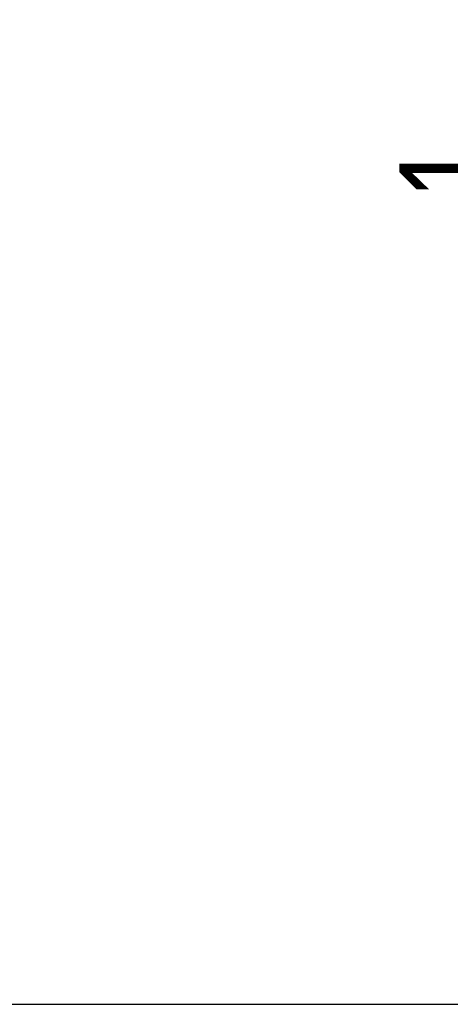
# Model space of a CAD drawing. Header units: millimetres. Extents: x 0 to 420, y 0 to 297.
# Tile 26 of 39: x 217 to 230, y 193 to 221. Entities that reach past the tile are written whole.
import ezdxf

# ---------------------------------------------------------------- set-up
doc = ezdxf.new("R2010")
doc.units = ezdxf.units.MM
doc.layers.add('CARTIGLIO', color=140, linetype='Continuous')
doc.styles.add('SLDTEXTSTYLE3', font='TXT', dxfattribs={"width": 0.75})
doc.dimstyles.new('SLDDIMSTYLE0', dxfattribs={"dimtxt": 3, "dimasz": 3, "dimexe": 0, "dimexo": 0.0625, "dimgap": 0.75, "dimtad": 1, "dimdec": 0, "dimlfac": 20, "dimrnd": 1e-09, "dimzin": 12, "dimdsep": 46, "dimtxsty": 'SLDTEXTSTYLE3', "dimsah": 1, "dimcen": 0.09, "dimadec": 0, "dimazin": 3, "dimtfac": 1, "dimtdec": 3, "dimtofl": 0, "dimtmove": 0, "dimatfit": 3, "dimfxl": 0, "dimfrac": 2, "dimtolj": 1, "dimtzin": 12, "dimarcsym": 0})

# ---------------------------------------------------------------- blocks, each defined once
blk = doc.blocks.new('_D')
at = {"layer": 'CARTIGLIO'}
for p, q in [((208.089, 241.483), (233.953, 241.483)), ((231.953, 241.483), (231.953, 192.945)), ((208.7, 192.945), (233.953, 192.945))]:
    blk.add_line(p, q, dxfattribs=at)
for points in [[(231.953, 241.483), (231.453, 238.483), (232.453, 238.483)], [(231.953, 192.945), (232.453, 195.945), (231.453, 195.945)]]:
    blk.add_solid(points, dxfattribs=at)
at = {"layer": 'CARTIGLIO', "insert": (228.086, 216.106), "char_height": 3, "attachment_point": 1, "rotation": 90, "style": 'SLDTEXTSTYLE3'}
blk.add_mtext('1', dxfattribs=at)

msp = doc.modelspace()

# ---------------------------------------------------------------- dimensions: what is measured, and where the dimension line sits
at = {"layer": 'CARTIGLIO'}
dim = msp.add_linear_dim(base=(231.95301, 192.94479), p1=(206.08943, 241.48329), p2=(206.70013, 192.94479), angle=90, dimstyle='SLDDIMSTYLE0', dxfattribs=at)
dim.commit()
dim.dimension.update_dxf_attribs({"geometry": '_D', "text_midpoint": (231.95301, 217.21404), "dimtype": 160})

doc.saveas('drawing.dxf')
